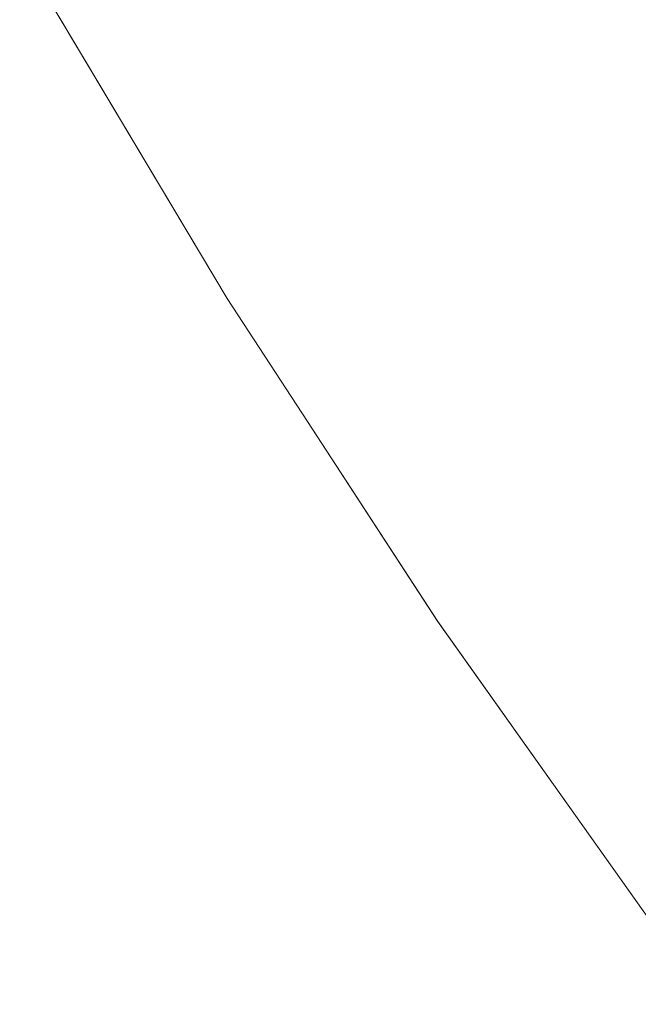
# Model space of a CAD drawing. Header units: centimetres. Extents: x -17.1 to 18.2, y 3.4 to 5.2.
# Tile 2 of 256: x -17.07047 to -17.06459, y 3.42491 to 3.43426. Entities that reach past the tile are written whole.
import ezdxf

# ---------------------------------------------------------------- set-up
doc = ezdxf.new("R2010")
doc.units = ezdxf.units.CM
doc.header["$LTSCALE"] = 2.54
doc.layers.add('Lucido design-1', color=7, linetype='Continuous')

# ---------------------------------------------------------------- blocks, each defined once
blk = doc.blocks.new('Gruppo-4-1')
at = {"color": 7, "linetype": 'Continuous', "lineweight": 9}
for points, invisible_edges in [([(-17.0677987, 3.4339478, -1872.2938976), (-17.0674521, 3.4344314, -1872.2908986), (-17.0685721, 3.4363099, -1872.2908986), (-17.0689269, 3.4358401, -1872.2938976)], 15), ([(-17.0685721, 3.4363099, -1872.9401294), (-17.0674521, 3.4344314, -1872.9401294), (-17.0677987, 3.4339478, -1872.9371304), (-17.0689269, 3.4358401, -1872.9371304)], 15), ([(-17.0661574, 3.4362379, -1872.2821254), (-17.0666303, 3.4355781, -1872.2850088), (-17.0654851, 3.4337558, -1872.2850088), (-17.0650239, 3.4344342, -1872.2821254)], 15), ([(-17.0654851, 3.4337558, -1872.9460193), (-17.0666303, 3.4355781, -1872.9460193), (-17.0661574, 3.4362379, -1872.9489027), (-17.0650239, 3.4344342, -1872.9489027)], 15), ([(-17.0689269, 3.4358401, -1872.2938976), (-17.0692366, 3.4354301, -1872.2969274), (-17.0681012, 3.4335258, -1872.2969274), (-17.0677987, 3.4339478, -1872.2938976)], 15), ([(-17.0689269, 3.4358401, -1872.9371304), (-17.0677987, 3.4339478, -1872.9371304), (-17.0681012, 3.4335258, -1872.9341007), (-17.0692366, 3.4354301, -1872.9341007)], 15), ([(-17.0659064, 3.433136, -1872.2879344), (-17.0654851, 3.4337558, -1872.2850088), (-17.0666303, 3.4355781, -1872.2850088), (-17.0670623, 3.4349754, -1872.2879344)], 15), ([(-17.0659064, 3.433136, -1872.9430936), (-17.0670623, 3.4349754, -1872.9430936), (-17.0666303, 3.4355781, -1872.9460193), (-17.0654851, 3.4337558, -1872.9460193)], 15), ([(-17.0683586, 3.4331666, -1872.2999838), (-17.0681012, 3.4335258, -1872.2969274), (-17.0692366, 3.4354301, -1872.2969274), (-17.0695001, 3.4350812, -1872.2999838)], 15), ([(-17.0692366, 3.4354301, -1872.9341007), (-17.0681012, 3.4335258, -1872.9341007), (-17.0683586, 3.4331666, -1872.9310442), (-17.0695001, 3.4350812, -1872.9310442)], 15), ([(-17.063846, 3.4326567, -1872.2821254), (-17.0633593, 3.433412, -1872.2792876), (-17.064524, 3.4351696, -1872.2792876), (-17.0650239, 3.4344342, -1872.2821254)], 15), ([(-17.064524, 3.4351696, -1872.9517404), (-17.0633593, 3.433412, -1872.9517404), (-17.063846, 3.4326567, -1872.9489027), (-17.0650239, 3.4344342, -1872.9489027)], 15), ([(-17.0695001, 3.4350812, -1872.2999838), (-17.0697167, 3.4347944, -1872.3030627), (-17.0685702, 3.4328713, -1872.3030627), (-17.0683586, 3.4331666, -1872.2999838)], 15), ([(-17.0695001, 3.4350812, -1872.9310442), (-17.0683586, 3.4331666, -1872.9310442), (-17.0685702, 3.4328713, -1872.9279654), (-17.0697167, 3.4347944, -1872.9279654)], 15), ([(-17.0670623, 3.4349754, -1872.2879344), (-17.0674521, 3.4344314, -1872.2908986), (-17.0662866, 3.4325768, -1872.2908986), (-17.0659064, 3.433136, -1872.2879344)], 15), ([(-17.0662866, 3.4325768, -1872.9401294), (-17.0674521, 3.4344314, -1872.9401294), (-17.0670623, 3.4349754, -1872.9430936), (-17.0659064, 3.433136, -1872.9430936)], 15), ([(-17.0704654, 3.4349083, -1872.915514), (-17.0684944, 3.4316082, -1872.915514), (-17.0684944, 3.4316082, -1872.315514), (-17.0700944, 3.4342872, -1872.315514)], 10), ([(-17.0700799, 3.4343135, -1872.9186383), (-17.068925, 3.4323763, -1872.9186383), (-17.0684944, 3.4316082, -1872.915514), (-17.0704654, 3.4349083, -1872.915514)], 11), ([(-17.0687355, 3.4326408, -1872.3061596), (-17.0685702, 3.4328713, -1872.3030627), (-17.0697167, 3.4347944, -1872.3030627), (-17.0698859, 3.4345704, -1872.3061596)], 15), ([(-17.0697167, 3.4347944, -1872.9279654), (-17.0685702, 3.4328713, -1872.9279654), (-17.0687355, 3.4326408, -1872.9248685), (-17.0698859, 3.4345704, -1872.9248685)], 15), ([(-17.0698859, 3.4345704, -1872.3061596), (-17.0700071, 3.4344099, -1872.3092701), (-17.0688538, 3.4324756, -1872.3092701), (-17.0687355, 3.4326408, -1872.3061596)], 15), ([(-17.0698859, 3.4345704, -1872.9248685), (-17.0687355, 3.4326408, -1872.9248685), (-17.0688538, 3.4324756, -1872.9217579), (-17.0700071, 3.4344099, -1872.9217579)], 15), ([(-17.068925, 3.4323763, -1872.3123898), (-17.0688538, 3.4324756, -1872.3092701), (-17.0700071, 3.4344099, -1872.3092701), (-17.0700799, 3.4343135, -1872.3123898)], 15), ([(-17.0700071, 3.4344099, -1872.9217579), (-17.0688538, 3.4324756, -1872.9217579), (-17.068925, 3.4323763, -1872.9186383), (-17.0700799, 3.4343135, -1872.9186383)], 15), ([(-17.0666247, 3.4320795, -1872.2938976), (-17.0662866, 3.4325768, -1872.2908986), (-17.0674521, 3.4344314, -1872.2908986), (-17.0677987, 3.4339478, -1872.2938976)], 15), ([(-17.0666247, 3.4320795, -1872.9371304), (-17.0677987, 3.4339478, -1872.9371304), (-17.0674521, 3.4344314, -1872.9401294), (-17.0662866, 3.4325768, -1872.9401294)], 15), ([(-17.0650239, 3.4344342, -1872.2821254), (-17.0654851, 3.4337558, -1872.2850088), (-17.0642951, 3.43196, -1872.2850088), (-17.063846, 3.4326567, -1872.2821254)], 15), ([(-17.0650239, 3.4344342, -1872.9489027), (-17.063846, 3.4326567, -1872.9489027), (-17.0642951, 3.43196, -1872.9460193), (-17.0654851, 3.4337558, -1872.9460193)], 15), ([(-17.0700799, 3.4343135, -1872.3123898), (-17.0700944, 3.4342872, -1872.315514), (-17.0684944, 3.4316082, -1872.315514), (-17.068925, 3.4323763, -1872.3123898)], 13), ([(-17.0677987, 3.4339478, -1872.2938976), (-17.0681012, 3.4335258, -1872.2969274), (-17.0669196, 3.4316456, -1872.2969274), (-17.0666247, 3.4320795, -1872.2938976)], 15), ([(-17.0669196, 3.4316456, -1872.9341007), (-17.0681012, 3.4335258, -1872.9341007), (-17.0677987, 3.4339478, -1872.9371304), (-17.0666247, 3.4320795, -1872.9371304)], 15), ([(-17.0647053, 3.4313235, -1872.2879344), (-17.0642951, 3.43196, -1872.2850088), (-17.0654851, 3.4337558, -1872.2850088), (-17.0659064, 3.433136, -1872.2879344)], 15), ([(-17.0654851, 3.4337558, -1872.9460193), (-17.0642951, 3.43196, -1872.9460193), (-17.0647053, 3.4313235, -1872.9430936), (-17.0659064, 3.433136, -1872.9430936)], 15), ([(-17.0671707, 3.4312763, -1872.2999838), (-17.0669196, 3.4316456, -1872.2969274), (-17.0681012, 3.4335258, -1872.2969274), (-17.0683586, 3.4331666, -1872.2999838)], 15), ([(-17.0671707, 3.4312763, -1872.9310442), (-17.0683586, 3.4331666, -1872.9310442), (-17.0681012, 3.4335258, -1872.9341007), (-17.0669196, 3.4316456, -1872.9341007)], 15), ([(-17.0683586, 3.4331666, -1872.2999838), (-17.0685702, 3.4328713, -1872.3030627), (-17.0673771, 3.4309727, -1872.3030627), (-17.0671707, 3.4312763, -1872.2999838)], 15), ([(-17.0673771, 3.4309727, -1872.9279654), (-17.0685702, 3.4328713, -1872.9279654), (-17.0683586, 3.4331666, -1872.9310442), (-17.0671707, 3.4312763, -1872.9310442)], 15), ([(-17.0659064, 3.433136, -1872.2879344), (-17.0662866, 3.4325768, -1872.2908986), (-17.0650755, 3.4307491, -1872.2908986), (-17.0647053, 3.4313235, -1872.2879344)], 15), ([(-17.0659064, 3.433136, -1872.9430936), (-17.0647053, 3.4313235, -1872.9430936), (-17.0650755, 3.4307491, -1872.9401294), (-17.0662866, 3.4325768, -1872.9401294)], 15), ([(-17.0675382, 3.4307356, -1872.3061596), (-17.0673771, 3.4309727, -1872.3030627), (-17.0685702, 3.4328713, -1872.3030627), (-17.0687355, 3.4326408, -1872.3061596)], 15), ([(-17.0675382, 3.4307356, -1872.9248685), (-17.0687355, 3.4326408, -1872.9248685), (-17.0685702, 3.4328713, -1872.9279654), (-17.0673771, 3.4309727, -1872.9279654)], 15), ([(-17.0687355, 3.4326408, -1872.3061596), (-17.0688538, 3.4324756, -1872.3092701), (-17.0676537, 3.4305658, -1872.3092701), (-17.0675382, 3.4307356, -1872.3061596)], 15), ([(-17.0676537, 3.4305658, -1872.9217579), (-17.0688538, 3.4324756, -1872.9217579), (-17.0687355, 3.4326408, -1872.9248685), (-17.0675382, 3.4307356, -1872.9248685)], 15), ([(-17.0654046, 3.4302384, -1872.2938976), (-17.0650755, 3.4307491, -1872.2908986), (-17.0662866, 3.4325768, -1872.2908986), (-17.0666247, 3.4320795, -1872.2938976)], 15), ([(-17.0662866, 3.4325768, -1872.9401294), (-17.0650755, 3.4307491, -1872.9401294), (-17.0654046, 3.4302384, -1872.9371304), (-17.0666247, 3.4320795, -1872.9371304)], 15), ([(-17.0677231, 3.4304637, -1872.3123898), (-17.0676537, 3.4305658, -1872.3092701), (-17.0688538, 3.4324756, -1872.3092701), (-17.068925, 3.4323763, -1872.3123898)], 15), ([(-17.0677231, 3.4304637, -1872.9186383), (-17.068925, 3.4323763, -1872.9186383), (-17.0688538, 3.4324756, -1872.9217579), (-17.0676537, 3.4305658, -1872.9217579)], 15), ([(-17.0677231, 3.4304637, -1872.3123898), (-17.068925, 3.4323763, -1872.3123898), (-17.0684944, 3.4316082, -1872.315514)], 11), ([(-17.0684944, 3.4316082, -1872.915514), (-17.068925, 3.4323763, -1872.9186383), (-17.0677231, 3.4304637, -1872.9186383)], 11), ([(-17.0666247, 3.4320795, -1872.2938976), (-17.0669196, 3.4316456, -1872.2969274), (-17.0656918, 3.4297928, -1872.2969274), (-17.0654046, 3.4302384, -1872.2938976)], 15), ([(-17.0666247, 3.4320795, -1872.9371304), (-17.0654046, 3.4302384, -1872.9371304), (-17.0656918, 3.4297928, -1872.9341007), (-17.0669196, 3.4316456, -1872.9341007)], 15), ([(-17.0634589, 3.4295409, -1872.2879344), (-17.0630602, 3.4301939, -1872.2850088), (-17.0642951, 3.43196, -1872.2850088), (-17.0647053, 3.4313235, -1872.2879344)], 15), ([(-17.0634589, 3.4295409, -1872.9430936), (-17.0647053, 3.4313235, -1872.9430936), (-17.0642951, 3.43196, -1872.9460193), (-17.0630602, 3.4301939, -1872.9460193)], 15), ([(-17.0684944, 3.4316082, -1872.315514), (-17.067732, 3.4304389, -1872.315514), (-17.0677231, 3.4304637, -1872.3123898)], 10), ([(-17.067732, 3.4304389, -1872.315514), (-17.0684944, 3.4316082, -1872.315514), (-17.0684944, 3.4316082, -1872.915514), (-17.067732, 3.4304389, -1872.915514)], 10), ([(-17.0677231, 3.4304637, -1872.9186383), (-17.067732, 3.4304389, -1872.915514), (-17.0684944, 3.4316082, -1872.915514)], 9), ([(-17.0659362, 3.4294135, -1872.2999838), (-17.0656918, 3.4297928, -1872.2969274), (-17.0669196, 3.4316456, -1872.2969274), (-17.0671707, 3.4312763, -1872.2999838)], 15), ([(-17.0669196, 3.4316456, -1872.9341007), (-17.0656918, 3.4297928, -1872.9341007), (-17.0659362, 3.4294135, -1872.9310442), (-17.0671707, 3.4312763, -1872.9310442)], 15), ([(-17.0647053, 3.4313235, -1872.2879344), (-17.0650755, 3.4307491, -1872.2908986), (-17.0638187, 3.4289517, -1872.2908986), (-17.0634589, 3.4295409, -1872.2879344)], 15), ([(-17.0638187, 3.4289517, -1872.9401294), (-17.0650755, 3.4307491, -1872.9401294), (-17.0647053, 3.4313235, -1872.9430936), (-17.0634589, 3.4295409, -1872.9430936)], 15), ([(-17.0671707, 3.4312763, -1872.2999838), (-17.0673771, 3.4309727, -1872.3030627), (-17.0661372, 3.4291017, -1872.3030627), (-17.0659362, 3.4294135, -1872.2999838)], 15), ([(-17.0671707, 3.4312763, -1872.9310442), (-17.0659362, 3.4294135, -1872.9310442), (-17.0661372, 3.4291017, -1872.9279654), (-17.0673771, 3.4309727, -1872.9279654)], 15), ([(-17.0662941, 3.4288582, -1872.3061596), (-17.0661372, 3.4291017, -1872.3030627), (-17.0673771, 3.4309727, -1872.3030627), (-17.0675382, 3.4307356, -1872.3061596)], 15), ([(-17.0673771, 3.4309727, -1872.9279654), (-17.0661372, 3.4291017, -1872.9279654), (-17.0662941, 3.4288582, -1872.9248685), (-17.0675382, 3.4307356, -1872.9248685)], 15), ([(-17.0641386, 3.4284277, -1872.2938976), (-17.0638187, 3.4289517, -1872.2908986), (-17.0650755, 3.4307491, -1872.2908986), (-17.0654046, 3.4302384, -1872.2938976)], 15), ([(-17.0641386, 3.4284277, -1872.9371304), (-17.0654046, 3.4302384, -1872.9371304), (-17.0650755, 3.4307491, -1872.9401294), (-17.0638187, 3.4289517, -1872.9401294)], 15), ([(-17.0675382, 3.4307356, -1872.3061596), (-17.0676537, 3.4305658, -1872.3092701), (-17.0664065, 3.4286838, -1872.3092701), (-17.0662941, 3.4288582, -1872.3061596)], 15), ([(-17.0675382, 3.4307356, -1872.9248685), (-17.0662941, 3.4288582, -1872.9248685), (-17.0664065, 3.4286838, -1872.9217579), (-17.0676537, 3.4305658, -1872.9217579)], 15), ([(-17.0664741, 3.4285789, -1872.3123898), (-17.0664065, 3.4286838, -1872.3092701), (-17.0676537, 3.4305658, -1872.3092701), (-17.0677231, 3.4304637, -1872.3123898)], 15), ([(-17.0676537, 3.4305658, -1872.9217579), (-17.0664065, 3.4286838, -1872.9217579), (-17.0664741, 3.4285789, -1872.9186383), (-17.0677231, 3.4304637, -1872.9186383)], 15), ([(-17.0677231, 3.4304637, -1872.3123898), (-17.067732, 3.4304389, -1872.315514), (-17.0664966, 3.4285439, -1872.315514), (-17.0664741, 3.4285789, -1872.3123898)], 13), ([(-17.0677231, 3.4304637, -1872.9186383), (-17.0664741, 3.4285789, -1872.9186383), (-17.0664966, 3.4285439, -1872.915514), (-17.067732, 3.4304389, -1872.915514)], 11), ([(-17.067732, 3.4304389, -1872.915514), (-17.0664942, 3.4285403, -1872.915514), (-17.0664942, 3.4285403, -1872.315514), (-17.067732, 3.4304389, -1872.315514)], 10), ([(-17.0654046, 3.4302384, -1872.2938976), (-17.0656918, 3.4297928, -1872.2969274), (-17.0644177, 3.4279706, -1872.2969274), (-17.0641386, 3.4284277, -1872.2938976)], 15), ([(-17.0644177, 3.4279706, -1872.9341007), (-17.0656918, 3.4297928, -1872.9341007), (-17.0654046, 3.4302384, -1872.9371304), (-17.0641386, 3.4284277, -1872.9371304)], 15), ([(-17.0646553, 3.4275815, -1872.2999838), (-17.0644177, 3.4279706, -1872.2969274), (-17.0656918, 3.4297928, -1872.2969274), (-17.0659362, 3.4294135, -1872.2999838)], 15), ([(-17.0646553, 3.4275815, -1872.9310442), (-17.0659362, 3.4294135, -1872.9310442), (-17.0656918, 3.4297928, -1872.9341007), (-17.0644177, 3.4279706, -1872.9341007)], 15), ([(-17.0659362, 3.4294135, -1872.2999838), (-17.0661372, 3.4291017, -1872.3030627), (-17.0648506, 3.4272616, -1872.3030627), (-17.0646553, 3.4275815, -1872.2999838)], 15), ([(-17.0648506, 3.4272616, -1872.9279654), (-17.0661372, 3.4291017, -1872.9279654), (-17.0659362, 3.4294135, -1872.9310442), (-17.0646553, 3.4275815, -1872.9310442)], 15), ([(-17.0650031, 3.4270118, -1872.3061596), (-17.0648506, 3.4272616, -1872.3030627), (-17.0661372, 3.4291017, -1872.3030627), (-17.0662941, 3.4288582, -1872.3061596)], 15), ([(-17.0650031, 3.4270118, -1872.9248685), (-17.0662941, 3.4288582, -1872.9248685), (-17.0661372, 3.4291017, -1872.9279654), (-17.0648506, 3.4272616, -1872.9279654)], 15), ([(-17.0662941, 3.4288582, -1872.3061596), (-17.0664065, 3.4286838, -1872.3092701), (-17.0651123, 3.4268329, -1872.3092701), (-17.0650031, 3.4270118, -1872.3061596)], 15), ([(-17.0651123, 3.4268329, -1872.9217579), (-17.0664065, 3.4286838, -1872.9217579), (-17.0662941, 3.4288582, -1872.9248685), (-17.0650031, 3.4270118, -1872.9248685)], 15), ([(-17.065178, 3.4267253, -1872.3123898), (-17.0651123, 3.4268329, -1872.3092701), (-17.0664065, 3.4286838, -1872.3092701), (-17.0664741, 3.4285789, -1872.3123898)], 15), ([(-17.065178, 3.4267253, -1872.9186383), (-17.0664741, 3.4285789, -1872.9186383), (-17.0664065, 3.4286838, -1872.9217579), (-17.0651123, 3.4268329, -1872.9217579)], 15), ([(-17.0664741, 3.4285789, -1872.3123898), (-17.0664966, 3.4285439, -1872.315514), (-17.0651871, 3.4266986, -1872.315514), (-17.065178, 3.4267253, -1872.3123898)], 13), ([(-17.0651871, 3.4266986, -1872.915514), (-17.0664966, 3.4285439, -1872.915514), (-17.0664741, 3.4285789, -1872.9186383), (-17.065178, 3.4267253, -1872.9186383)], 14), ([(-17.0651871, 3.4266986, -1872.315514), (-17.0664942, 3.4285403, -1872.315514), (-17.0664942, 3.4285403, -1872.915514), (-17.0651871, 3.4266986, -1872.915514)], 10), ([(-17.0633279, 3.4257837, -1872.2999838), (-17.0630974, 3.4261824, -1872.2969274), (-17.0644177, 3.4279706, -1872.2969274), (-17.0646553, 3.4275815, -1872.2999838)], 15), ([(-17.0644177, 3.4279706, -1872.9341007), (-17.0630974, 3.4261824, -1872.9341007), (-17.0633279, 3.4257837, -1872.9310442), (-17.0646553, 3.4275815, -1872.9310442)], 15), ([(-17.0646553, 3.4275815, -1872.2999838), (-17.0648506, 3.4272616, -1872.3030627), (-17.0635174, 3.4254559, -1872.3030627), (-17.0633279, 3.4257837, -1872.2999838)], 15), ([(-17.0646553, 3.4275815, -1872.9310442), (-17.0633279, 3.4257837, -1872.9310442), (-17.0635174, 3.4254559, -1872.9279654), (-17.0648506, 3.4272616, -1872.9279654)], 15), ([(-17.0636653, 3.4251999, -1872.3061596), (-17.0635174, 3.4254559, -1872.3030627), (-17.0648506, 3.4272616, -1872.3030627), (-17.0650031, 3.4270118, -1872.3061596)], 15), ([(-17.0648506, 3.4272616, -1872.9279654), (-17.0635174, 3.4254559, -1872.9279654), (-17.0636653, 3.4251999, -1872.9248685), (-17.0650031, 3.4270118, -1872.9248685)], 15), ([(-17.0650031, 3.4270118, -1872.3061596), (-17.0651123, 3.4268329, -1872.3092701), (-17.0637713, 3.4250165, -1872.3092701), (-17.0636653, 3.4251999, -1872.3061596)], 15), ([(-17.0650031, 3.4270118, -1872.9248685), (-17.0636653, 3.4251999, -1872.9248685), (-17.0637713, 3.4250165, -1872.9217579), (-17.0651123, 3.4268329, -1872.9217579)], 15), ([(-17.063835, 3.4249063, -1872.3123898), (-17.0637713, 3.4250165, -1872.3092701), (-17.0651123, 3.4268329, -1872.3092701), (-17.065178, 3.4267253, -1872.3123898)], 15), ([(-17.0651123, 3.4268329, -1872.9217579), (-17.0637713, 3.4250165, -1872.9217579), (-17.063835, 3.4249063, -1872.9186383), (-17.065178, 3.4267253, -1872.9186383)], 15), ([(-17.065178, 3.4267253, -1872.3123898), (-17.0651871, 3.4266986, -1872.315514), (-17.0644748, 3.4256949, -1872.315514)], 9), ([(-17.0644748, 3.4256949, -1872.915514), (-17.0651871, 3.4266986, -1872.915514), (-17.065178, 3.4267253, -1872.9186383)], 10), ([(-17.0644748, 3.4256949, -1872.315514), (-17.063835, 3.4249063, -1872.3123898), (-17.065178, 3.4267253, -1872.3123898)], 11), ([(-17.065178, 3.4267253, -1872.9186383), (-17.063835, 3.4249063, -1872.9186383), (-17.0644748, 3.4256949, -1872.915514)], 11), ([(-17.0651871, 3.4266986, -1872.915514), (-17.0644748, 3.4256949, -1872.915514), (-17.0644748, 3.4256949, -1872.315514), (-17.0651871, 3.4266986, -1872.315514)], 10)]:
    blk.add_3dface(points, dxfattribs=dict(at, invisible_edges=invisible_edges))
blk = doc.blocks.new('Gruppo-5-1')
at = {"color": 7}
blk.add_blockref('Gruppo-4-1', (0, 0), dxfattribs=at)

msp = doc.modelspace()

# ---------------------------------------------------------------- block references
at = {"layer": 'Lucido design-1', "color": 7}
msp.add_blockref('Gruppo-5-1', (0, 0), dxfattribs=at)

doc.saveas('drawing.dxf')
